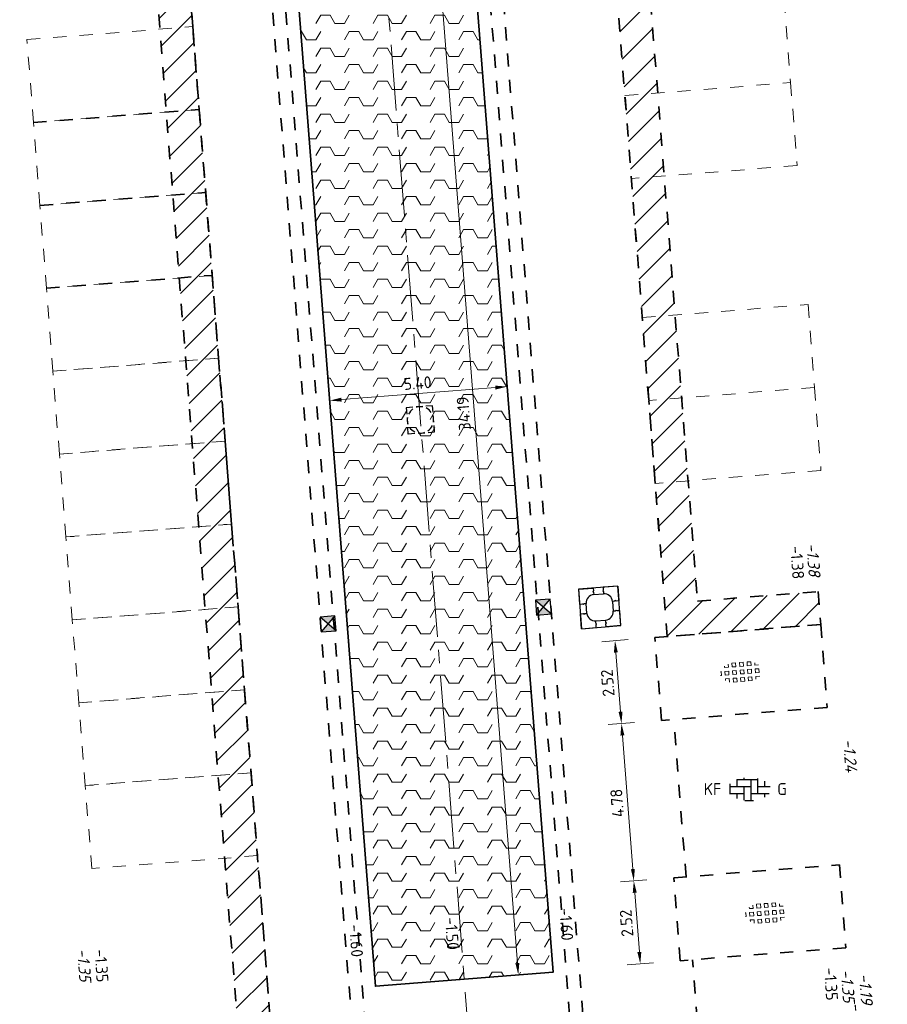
# Model space of a CAD drawing. Header units: metres. Extents: x 97990 to 98409, y 436026 to 436301.
# Tile 9 of 55: x 98068 to 98094, y 436181 to 436211. Entities that reach past the tile are written whole.
import ezdxf
from ezdxf.enums import TextEntityAlignment as Align

# ---------------------------------------------------------------- set-up
doc = ezdxf.new("R2010")
doc.units = ezdxf.units.M
doc.linetypes.add('AM-AS-SO', pattern=[16, 10, -2, 2, -2])
doc.linetypes.add('ZZ-HIDDEN-SO', pattern=[4, 2, -2])
for name, color, linetype, lineweight in [('B-RO-OG-BEBOUWING-V', 254, 'Continuous', 18), ('B-WE-VH-MATERIAALGRENS-G', 252, 'ZZ-HIDDEN-SO', 18), ('B-WE-VH-NAP-T18-200', 252, 'Continuous', 18), ('B-WE-VH-OPENVERHARDING_TEGEL_GRAS-S-200', 70, 'Continuous', 18), ('N-OI-RI-ITR-M-200', 7, 'Continuous', 18), ('N-WA-VH-MATERIAALGRENS-G', 7, 'ZZ-HIDDEN-SO', 35), ('N-WE-AM-AS_WEG-G', 10, 'AM-AS-SO', 18), ('N-WE-RI-HWA_KOLK-S-200', 150, 'Continuous', 25), ('N-WE-RI-HWA_PUTRAND-S-200', 150, 'Continuous', 25), ('N-WE-VH-FUNDERING-A-200', 252, 'Continuous', 18), ('N-WE-VH-FUNDERING-G', 7, 'Continuous', 35), ('N-WE-VH-KANTOPSLUITING_ELEMENT_BOOMKRANS-S', 40, 'Continuous', 25), ('N-WE-VH-M-200', 7, 'Continuous', 18), ('N-WE-VH-MATERIAALGRENS-G', 7, 'ZZ-HIDDEN-SO', 35), ('N-WE-VH-NAP-T18-200', 4, 'Continuous', 18), ('N-WE-VH-OPENVERHARDING_BETONSTRAATSTEEN-S-200', 90, 'Continuous', 25)]:
    doc.layers.add(name, color=color, linetype=linetype, lineweight=lineweight)
doc.styles.add('NLCS-ISO', font='NLCS-ISO.ttf')
doc.styles.add('NLCS-ISO-M200-T18', font='NLCS-ISO.ttf', dxfattribs={"height": 0.36})
doc.styles.add('NLCS-ISO-M200-T18_CURSIEF', font='NLCS-ISO.ttf', dxfattribs={"oblique": 15, "height": 0.36})
doc.dimstyles.new('NLCS-M200-T18-PIJL_L2_H0', dxfattribs={"dimscale": 0.2, "dimtxt": 2.5, "dimasz": 1.8, "dimexe": 2, "dimexo": 2, "dimgap": 0.7, "dimtad": 1, "dimzin": 0, "dimdsep": 46, "dimtxsty": 'NLCS-ISO-M200-T18', "dimcen": 0, "dimdle": 2, "dimclrd": 256, "dimclre": 256, "dimclrt": 1, "dimadec": 0, "dimazin": 0, "dimtfac": 1, "dimtdec": 3, "dimtofl": 0, "dimtmove": 0, "dimatfit": 3, "dimfxl": 2, "dimfxlon": 1, "dimtfillclr": 256, "dimtolj": 1, "dimtzin": 0, "dimlwd": -1, "dimlwe": -1, "dimarcsym": 0})
doc.dimstyles.new('NLCS-M200-T18-PIJL_L2_H2', dxfattribs={"dimscale": 0.2, "dimtxt": 2.5, "dimasz": 1.8, "dimexe": 2, "dimexo": 2, "dimgap": 0.7, "dimtad": 1, "dimzin": 0, "dimdsep": 46, "dimtxsty": 'NLCS-ISO-M200-T18', "dimcen": 0, "dimdle": 2, "dimclrd": 256, "dimclre": 256, "dimclrt": 1, "dimazin": 0, "dimtfac": 1, "dimtdec": 3, "dimtofl": 0, "dimtmove": 0, "dimatfit": 3, "dimfxl": 2, "dimfxlon": 1, "dimtfillclr": 256, "dimtolj": 1, "dimtzin": 0, "dimlwd": -1, "dimlwe": -1, "dimarcsym": 0})

# ---------------------------------------------------------------- blocks, each defined once
blk = doc.blocks.new('SVH-BOOMKRANSBAND_1200X1200_180 200')
for p, q in [((-0.6, 0.6), (-0.6, 0.15)), ((-0.6, 0.6), (-0.15, 0.6)), ((0.6, 0.6), (0.15, 0.6)), ((0.6, 0.6), (0.6, 0.15)), ((-0.15, 0.4), (0.15, 0.4)), ((-0.4, -0.15), (-0.4, 0.15)), ((0.4, 0.15), (0.4, -0.15)), ((-0.6, -0.6), (-0.6, -0.15)), ((0.6, -0.6), (0.6, -0.15)), ((-0.15, -0.4), (0.15, -0.4)), ((-0.6, -0.6), (-0.15, -0.6)), ((0.6, -0.6), (0.15, -0.6))]:
    blk.add_line(p, q)
at = {"flags": 128}
blk.add_lwpolyline([(0.6, 0.6), (-0.6, 0.6), (-0.6, -0.6), (0.6, -0.6)], close=True, dxfattribs=at)
for points in [[(-0.15, 0.6), (-0.15, 0.517), (-0.165, 0.491), (-0.15, 0.464), (-0.15, 0.4)], [(0.15, 0.6), (0.15, 0.517), (0.135, 0.491), (0.15, 0.464), (0.15, 0.4)], [(-0.6, 0.15), (-0.517, 0.15), (-0.491, 0.135), (-0.464, 0.15), (-0.4, 0.15)], [(0.6, 0.15), (0.517, 0.15), (0.491, 0.165), (0.464, 0.15), (0.4, 0.15)], [(-0.6, -0.15), (-0.517, -0.15), (-0.491, -0.165), (-0.464, -0.15), (-0.4, -0.15)], [(0.6, -0.15), (0.517, -0.15), (0.491, -0.135), (0.464, -0.15), (0.4, -0.15)], [(-0.15, -0.6), (-0.15, -0.517), (-0.135, -0.491), (-0.15, -0.464), (-0.15, -0.4)], [(0.15, -0.6), (0.15, -0.517), (0.165, -0.491), (0.15, -0.464), (0.15, -0.4)]]:
    blk.add_lwpolyline(points, dxfattribs=at)
for centre, start, end in [((-0.15, 0.15), 90, 180), ((0.15, 0.15), 360, 90), ((-0.15, -0.15), 180, 270), ((0.15, -0.15), 270, 360)]:
    blk.add_arc(centre, 0.25, start, end)
blk = doc.blocks.new('SRI-PUT_PUTRAND_OPHOOGTEBRENGEN-SO')
at = {"lineweight": -3}
for points in [[(-1.01, 1.99), (-2.01, 1.99), (-2.01, 0.99)], [(0.49, 1.99), (-0.51, 1.99)], [(1.99, 0.99), (1.99, 1.99), (0.99, 1.99)], [(-2.01, 0.49), (-2.01, -0.51)], [(1.99, -0.51), (1.99, 0.49)], [(0.99, -2.01), (1.99, -2.01), (1.99, -1.01)], [(-0.51, -2.01), (0.49, -2.01)]]:
    blk.add_lwpolyline(points, dxfattribs=at)
blk.add_lwpolyline([(-1.01, -2.01), (-2.01, -2.01), (-2.01, -1.01)])
for start, end in [(120.0024, 150.0024), (74.9976, 104.9976), (29.9976, 59.9976), (165.0024, 195.0024), (344.9976, 14.9976), (210.0024, 240.0024), (299.9976, 329.9976), (255.0024, 285.0024)]:
    blk.add_arc((-0.01, -0.01), 2, start, end, dxfattribs=at)
blk = doc.blocks.new('SVH-GRASTEGEL_01_KL-SO')
for p, q in [((-3.12, 0.31), (-3.02, 0.31)), ((-3.02, -0.27), (-3.02, 0.31)), ((-2.44, 0.88), (-2.44, 1.09)), ((-2.44, 0.88), (-1.87, 0.88)), ((-2.44, 0.31), (-1.87, 0.31)), ((-2.44, -0.27), (-2.44, 0.31)), ((-1.87, 0.88), (-1.87, 1.38)), ((-1.87, -0.27), (-1.87, 0.31)), ((-1.29, 1.46), (-0.72, 1.46)), ((-1.29, 0.88), (-1.29, 1.46)), ((-1.29, 0.88), (-0.72, 0.88)), ((-1.29, 0.31), (-0.72, 0.31)), ((-1.29, -0.27), (-1.29, 0.31)), ((-0.72, 0.88), (-0.72, 1.46)), ((-0.72, -0.27), (-0.72, 0.31)), ((-0.14, 1.46), (0.43, 1.46)), ((-0.14, 0.88), (-0.14, 1.46)), ((-0.14, 0.88), (0.43, 0.88)), ((-0.14, 0.31), (0.43, 0.31)), ((-0.14, -0.27), (-0.14, 0.31)), ((0.43, 0.88), (0.43, 1.46)), ((0.43, -0.27), (0.43, 0.31)), ((1.01, 1.46), (1.58, 1.46)), ((1.01, 0.88), (1.01, 1.46)), ((1.01, 0.88), (1.58, 0.88)), ((1.01, 0.31), (1.58, 0.31)), ((1.01, -0.27), (1.01, 0.31)), ((1.58, 0.88), (1.58, 1.46)), ((1.58, -0.27), (1.58, 0.31)), ((2.16, 0.88), (2.16, 1.26)), ((2.16, 0.88), (2.72, 0.88)), ((2.16, 0.31), (2.73, 0.31)), ((2.16, -0.27), (2.16, 0.31)), ((2.73, -0.27), (2.73, 0.31)), ((-3.14, -0.27), (-3.02, -0.27)), ((-2.44, -0.27), (-1.87, -0.27)), ((-2.44, -0.84), (-1.87, -0.84)), ((-2.44, -1.09), (-2.44, -0.84)), ((-1.87, -1.38), (-1.87, -0.84)), ((-1.29, -0.27), (-0.72, -0.27)), ((-1.29, -0.84), (-0.72, -0.84)), ((-1.29, -1.42), (-1.29, -0.84)), ((-1.29, -1.42), (-0.72, -1.42)), ((-0.72, -1.42), (-0.72, -0.84)), ((-0.14, -0.27), (0.43, -0.27)), ((-0.14, -0.84), (0.43, -0.84)), ((-0.14, -1.42), (-0.14, -0.84)), ((-0.14, -1.42), (0.43, -1.42)), ((0.43, -1.42), (0.43, -0.84)), ((1.01, -0.27), (1.58, -0.27)), ((1.01, -0.84), (1.58, -0.84)), ((1.01, -1.42), (1.01, -0.84)), ((1.01, -1.42), (1.58, -1.42)), ((1.58, -1.42), (1.58, -0.84)), ((2.16, -0.27), (2.73, -0.27)), ((2.16, -0.84), (2.73, -0.84)), ((2.16, -1.26), (2.16, -0.84)), ((2.73, -0.87), (2.73, -0.84))]:
    blk.add_line(p, q)
at = {"style": 'NLCS-ISO'}
blk.add_attdef('FORMAAT', text='', height=1.8, dxfattribs=at).set_placement((-4.39, 0.02), align=Align.MIDDLE_RIGHT)
blk.add_attdef('KLEUR', text='', height=1.8, dxfattribs=at).set_placement((4.11, 0.02), align=Align.MIDDLE_LEFT)
at = {"style": 'NLCS-ISO', "flags": 1}
blk.add_attdef('FUNCTIE', text='', height=1.8, dxfattribs=at).set_placement((-0.14, -2.73), align=Align.TOP_CENTER)
blk = doc.blocks.new('SVH-BSS_KEIFORMAAT_ELLEBOOG_KL-SO')
for p, q in [((-0.82, 1.69), (-0.82, 1.44)), ((1.28, 1.61), (1.28, -0.66)), ((-2.92, 0.77), (-2.92, -0.66)), ((-2.92, 0.39), (0.23, 0.39)), ((-1.87, 1.43), (-1.87, 0.39)), ((-1.86, 1.44), (1.28, 1.44)), ((-0.82, 0.39), (-0.82, -1.69)), ((0.23, 1.44), (0.23, -1.71)), ((1.28, 0.39), (3.17, 0.39)), ((2.33, 1.22), (2.33, 0.39)), ((-3.01, -0.66), (-0.82, -0.66)), ((-1.87, -0.66), (-1.87, -1.43)), ((0.23, -0.66), (3.01, -0.66)), ((2.33, -0.66), (2.33, -1.22)), ((-0.65, -1.71), (0.65, -1.71))]:
    blk.add_line(p, q)
at = {"style": 'NLCS-ISO'}
blk.add_attdef('FORMAAT', text='', height=1.8, dxfattribs=at).set_placement((-4.25, 0), align=Align.MIDDLE_RIGHT)
blk.add_attdef('KLEUR', text='', height=1.8, dxfattribs=at).set_placement((4.25, 0), align=Align.MIDDLE_LEFT)
at = {"style": 'NLCS-ISO', "flags": 1}
blk.add_attdef('FUNCTIE', text='', height=1.8, dxfattribs=at).set_placement((0, -2.75), align=Align.TOP_CENTER)
blk = doc.blocks.new('SRI-KOLK_STRAAT_01-SO')
h = blk.add_hatch(color=256)
h.dxf.hatch_style = 1
h.paths.add_polyline_path([(0, 1.125), (-1.125, 2.25), (-1.125, 0)])
h.paths.add_polyline_path([(1.125, 2.25), (0, 1.125), (1.125, 0)])
for p, q in [((-1.125, 0), (1.125, 2.25)), ((1.125, 0), (-1.125, 2.25))]:
    blk.add_line(p, q)
blk.add_lwpolyline([(-1.125, 0), (1.125, 0), (1.125, 2.25), (-1.125, 2.25)], close=True)
blk = doc.blocks.new('*D69')
at = {"layer": 'Defpoints', "color": 0, "ltscale": 0.2, "transparency": 16777216}
for p in [(98071.24, 436251.211), (98071.278, 436250.72), (98082.647, 436124.478)]:
    blk.add_point(p, dxfattribs=at)
at = {"layer": 'N-WE-VH-M-200', "ltscale": 0.2, "transparency": 16777216}
for p, q in [((98072.736, 436250.927), (98072.674, 436251.725)), ((98071.247, 436251.119), (98071.209, 436251.61)), ((98072.346, 436251.298), (98071.599, 436251.239))]:
    blk.add_line(p, q, dxfattribs=at)
for points in [[(98071.594, 436251.299), (98071.603, 436251.179), (98071.24, 436251.211)], [(98072.341, 436251.357), (98072.351, 436251.238), (98072.705, 436251.326)]]:
    blk.add_solid(points, dxfattribs=at)
at = {"layer": 'N-WE-VH-M-200', "color": 1, "ltscale": 0.2, "transparency": 16777216, "insert": (98071.947, 436251.587), "char_height": 0.36, "attachment_point": 5, "rotation": 4.4817, "style": 'NLCS-ISO-M200-T18'}
blk.add_mtext('\\A1;1.47', dxfattribs=at)
blk = doc.blocks.new('*D239')
at = {"layer": 'Defpoints', "color": 0, "ltscale": 0.2, "transparency": 16777216}
for p in [(98086.771, 436185.216), (98087.981, 436185.311), (98088.178, 436182.799)]:
    blk.add_point(p, dxfattribs=at)
at = {"layer": 'N-WE-VH-M-200', "ltscale": 0.2, "transparency": 16777216}
for p, q in [((98087.169, 436185.247), (98086.372, 436185.185)), ((98086.939, 436183.063), (98086.799, 436184.857)), ((98087.366, 436182.735), (98086.569, 436182.673))]:
    blk.add_line(p, q, dxfattribs=at)
for points in [[(98086.739, 436184.853), (98086.859, 436184.862), (98086.771, 436185.216)], [(98086.88, 436183.058), (98086.999, 436183.067), (98086.968, 436182.704)]]:
    blk.add_solid(points, dxfattribs=at)
at = {"layer": 'N-WE-VH-M-200', "color": 1, "ltscale": 0.2, "transparency": 16777216, "insert": (98086.55, 436183.935), "char_height": 0.36, "attachment_point": 5, "rotation": 94.4817, "style": 'NLCS-ISO-M200-T18'}
blk.add_mtext('\\A1;2.52', dxfattribs=at)
blk = doc.blocks.new('*D240')
at = {"layer": 'Defpoints', "color": 0, "ltscale": 0.2, "transparency": 16777216}
for p in [(98086.397, 436189.985), (98087.609, 436190.08), (98087.981, 436185.311)]:
    blk.add_point(p, dxfattribs=at)
at = {"layer": 'N-WE-VH-M-200', "ltscale": 0.2, "transparency": 16777216}
for p, q in [((98086.796, 436190.016), (98085.998, 436189.954)), ((98086.742, 436185.575), (98086.425, 436189.626)), ((98087.169, 436185.247), (98086.372, 436185.185))]:
    blk.add_line(p, q, dxfattribs=at)
for points in [[(98086.365, 436189.621), (98086.485, 436189.631), (98086.397, 436189.985)], [(98086.683, 436185.57), (98086.802, 436185.58), (98086.771, 436185.216)]]:
    blk.add_solid(points, dxfattribs=at)
at = {"layer": 'N-WE-VH-M-200', "color": 1, "ltscale": 0.2, "transparency": 16777216, "insert": (98086.265, 436187.576), "char_height": 0.36, "attachment_point": 5, "rotation": 94.4817, "style": 'NLCS-ISO-M200-T18'}
blk.add_mtext('\\A1;4.78', dxfattribs=at)
blk = doc.blocks.new('*D241')
at = {"layer": 'Defpoints', "color": 0, "ltscale": 0.2, "transparency": 16777216}
for p in [(98086.2, 436192.497), (98087.412, 436192.592), (98087.609, 436190.08)]:
    blk.add_point(p, dxfattribs=at)
at = {"layer": 'N-WE-VH-M-200', "ltscale": 0.2, "transparency": 16777216}
for p, q in [((98086.599, 436192.529), (98085.801, 436192.466)), ((98086.369, 436190.344), (98086.228, 436192.138)), ((98086.796, 436190.016), (98085.998, 436189.954))]:
    blk.add_line(p, q, dxfattribs=at)
for points in [[(98086.168, 436192.134), (98086.288, 436192.143), (98086.2, 436192.497)], [(98086.309, 436190.339), (98086.429, 436190.349), (98086.397, 436189.985)]]:
    blk.add_solid(points, dxfattribs=at)
at = {"layer": 'N-WE-VH-M-200', "color": 1, "ltscale": 0.2, "transparency": 16777216, "insert": (98085.979, 436191.216), "char_height": 0.36, "attachment_point": 5, "rotation": 94.4817, "style": 'NLCS-ISO-M200-T18'}
blk.add_mtext('\\A1;2.52', dxfattribs=at)
blk = doc.blocks.new('*D256')
at = {"layer": 'Defpoints', "color": 0, "ltscale": 0.2, "transparency": 16777216}
for p in [(98081.651, 436216.534), (98076.268, 436216.112), (98082.932, 436200.196)]:
    blk.add_point(p, dxfattribs=at)
at = {"layer": 'N-OI-RI-ITR-M-200', "ltscale": 0.2, "transparency": 16777216}
for p, q in [((98082.9, 436200.594), (98082.963, 436199.797)), ((98077.517, 436200.172), (98077.579, 436199.375)), ((98077.907, 436199.802), (98082.573, 436200.167))]:
    blk.add_line(p, q, dxfattribs=at)
for points in [[(98082.568, 436200.227), (98082.577, 436200.108), (98082.932, 436200.196)], [(98077.902, 436199.862), (98077.912, 436199.742), (98077.548, 436199.774)]]:
    blk.add_solid(points, dxfattribs=at)
at = {"layer": 'N-OI-RI-ITR-M-200', "color": 1, "ltscale": 0.2, "transparency": 16777216, "insert": (98080.215, 436200.304), "char_height": 0.36, "attachment_point": 5, "rotation": 4.4817, "style": 'NLCS-ISO-M200-T18'}
blk.add_mtext('\\A1;5.40', dxfattribs=at)
blk = doc.blocks.new('*D257')
at = {"layer": 'Defpoints', "color": 0, "ltscale": 0.2, "transparency": 16777216}
for p in [(98081.651, 436216.534), (98083.269, 436182.366), (98084.323, 436182.448)]:
    blk.add_point(p, dxfattribs=at)
at = {"layer": 'N-OI-RI-ITR-M-200', "ltscale": 0.2, "transparency": 16777216}
for p, q in [((98080.996, 436216.483), (98080.198, 436216.421)), ((98080.625, 436216.093), (98083.241, 436182.725)), ((98083.668, 436182.397), (98082.87, 436182.334))]:
    blk.add_line(p, q, dxfattribs=at)
for points in [[(98080.565, 436216.088), (98080.685, 436216.098), (98080.597, 436216.452)], [(98083.181, 436182.72), (98083.301, 436182.729), (98083.269, 436182.366)]]:
    blk.add_solid(points, dxfattribs=at)
at = {"layer": 'N-OI-RI-ITR-M-200', "color": 1, "ltscale": 0.2, "transparency": 16777216, "insert": (98081.614, 436199.384), "char_height": 0.36, "attachment_point": 5, "rotation": 94.4817, "style": 'NLCS-ISO-M200-T18'}
blk.add_mtext('\\A1;34.19', dxfattribs=at)

msp = doc.modelspace()

# ---------------------------------------------------------------- hatches: boundary and pattern name
at = {"layer": 'B-RO-OG-BEBOUWING-V', "ltscale": 0.2, "transparency": 33554687}
h = msp.add_hatch(dxfattribs=at)
h.set_pattern_fill('ANSI31', color=252, scale=0.2)
h.paths.add_polyline_path([(98082.668, 436257.912), (98083.665, 436257.99), (98083.937, 436254.507), (98083.438, 436254.468), (98084.07, 436246.412), (98084.57, 436246.451), (98084.903, 436242.184), (98088.703, 436193.697), (98092.358, 436193.983), (98092.437, 436192.986), (98087.785, 436192.621), (98083.906, 436242.106), (98083.651, 436245.377), (98083.151, 436245.338), (98082.363, 436255.387), (98082.862, 436255.426)])
h = msp.add_hatch(dxfattribs=at)
h.set_pattern_fill('ANSI31', color=252, scale=0.2)
h.paths.add_polyline_path([(98079.249, 436130.346), (98078.105, 436144.921), (98077.572, 436144.88), (98071.31, 436224.99), (98068.23, 436224.75), (98068.152, 436225.747), (98072.229, 436226.065), (98078.491, 436145.955), (98079.024, 436145.996), (98080.246, 436130.424)])
edge = h.paths.add_edge_path()
edge.add_line((98094.394, 436166.593), (98094.353, 436167.094))
edge.add_line((98094.353, 436167.094), (98094.457, 436167.106))
edge.add_line((98094.457, 436167.106), (98094.418, 436167.6))
edge.add_line((98094.418, 436167.6), (98090.773, 436167.316))
edge.add_line((98090.773, 436167.316), (98090.85, 436166.319))
edge.add_line((98090.85, 436166.319), (98094.394, 436166.595))
at = {"layer": 'N-WE-VH-FUNDERING-A-200'}
h = msp.add_hatch(dxfattribs=at)
h.set_pattern_fill('AVH-FUNDERING_OVERIG-SO', color=252, scale=0.2, pattern_type=2)
h.set_pattern_definition([(0, (98080.30917, 436213.7036), (1.299038, 0.25), [0.288676, -1.443376]), (60, (98080.59785, 436214.2036), (-4e-07, 0.4999994), [0.288676, -1.443376]), (120, (98080.30917, 436213.7036), (-0.866026, 0.5000005), [0.288676, -1.443376])])
h.paths.add_polyline_path([(98076.268, 436216.112), (98078.939, 436182.026), (98084.323, 436182.448), (98081.651, 436216.534)])

# ---------------------------------------------------------------- linework, layer by layer
at = {"layer": 'B-WE-VH-MATERIAALGRENS-G', "ltscale": 0.2}
for p, q in [((98091.328, 436211.921), (98091.525, 436209.409)), ((98068.374, 436210.714), (98073.399, 436211.106)), ((98068.57, 436208.201), (98068.374, 436210.714)), ((98086.501, 436209.015), (98091.525, 436209.409)), ((98091.525, 436209.409), (98091.722, 436206.896)), ((98073.595, 436208.594), (98068.57, 436208.201)), ((98068.767, 436205.689), (98068.57, 436208.201)), ((98091.722, 436206.896), (98086.698, 436206.502)), ((98073.791, 436206.082), (98068.767, 436205.689)), ((98068.963, 436203.177), (98068.767, 436205.689)), ((98073.988, 436203.569), (98068.963, 436203.177)), ((98069.159, 436200.664), (98068.963, 436203.177)), ((98087.028, 436202.289), (98092.053, 436202.682)), ((98092.053, 436202.682), (98092.249, 436200.17)), ((98069.159, 436200.664), (98074.184, 436201.057)), ((98074.184, 436201.057), (98069.159, 436200.664)), ((98069.356, 436198.152), (98069.159, 436200.664)), ((98092.249, 436200.17), (98087.225, 436199.776)), ((98092.249, 436200.17), (98092.446, 436197.658)), ((98069.356, 436198.152), (98074.38, 436198.545)), ((98074.38, 436198.545), (98069.356, 436198.152)), ((98069.552, 436195.64), (98069.356, 436198.152)), ((98092.446, 436197.658), (98087.422, 436197.264)), ((98069.552, 436195.64), (98074.577, 436196.032)), ((98074.577, 436196.032), (98069.552, 436195.64)), ((98069.748, 436193.127), (98069.552, 436195.64)), ((98069.748, 436193.127), (98074.773, 436193.52)), ((98074.773, 436193.52), (98069.748, 436193.127)), ((98069.945, 436190.615), (98069.748, 436193.127)), ((98069.945, 436190.615), (98074.97, 436191.008)), ((98074.97, 436191.008), (98069.945, 436190.615)), ((98070.141, 436188.103), (98069.945, 436190.615)), ((98070.141, 436188.103), (98075.166, 436188.495)), ((98075.166, 436188.495), (98070.141, 436188.103)), ((98070.338, 436185.59), (98070.141, 436188.103)), ((98075.362, 436185.983), (98070.338, 436185.59))]:
    msp.add_line(p, q, dxfattribs=at)
at = {"layer": 'N-WA-VH-MATERIAALGRENS-G', "ltscale": 0.2}
for p, q in [((98088.663, 436137.316), (98079.192, 436258.142)), ((98087.786, 436192.622), (98083.651, 436245.377)), ((98073.399, 436211.106), (98073.595, 436208.594)), ((98068.57, 436208.201), (98073.595, 436208.594)), ((98073.595, 436208.594), (98073.791, 436206.082)), ((98068.767, 436205.689), (98073.791, 436206.082)), ((98073.791, 436206.082), (98073.988, 436203.569)), ((98068.963, 436203.177), (98073.988, 436203.569)), ((98073.988, 436203.569), (98074.184, 436201.057)), ((98074.184, 436201.057), (98074.38, 436198.545)), ((98087.422, 436197.264), (98087.225, 436199.776)), ((98074.38, 436198.545), (98074.577, 436196.032)), ((98074.577, 436196.032), (98074.773, 436193.52)), ((98074.773, 436193.52), (98074.97, 436191.008)), ((98074.97, 436191.008), (98075.166, 436188.495)), ((98088.356, 436185.34), (98087.983, 436190.109)), ((98075.166, 436188.495), (98075.362, 436185.983)), ((98089.009, 436177.015), (98088.553, 436182.828))]:
    msp.add_line(p, q, dxfattribs=at)
msp.add_lwpolyline([(98073.399, 436211.106), (98072.229, 436226.065)], dxfattribs=at)
for points in [[(98092.634, 436190.474), (98087.609, 436190.08), (98087.412, 436192.592), (98092.437, 436192.986)], [(98093.202, 436183.193), (98088.178, 436182.799), (98087.981, 436185.311), (98093.005, 436185.705)]]:
    msp.add_lwpolyline(points, close=True, dxfattribs=at)
at = {"layer": 'N-WE-AM-AS_WEG-G', "ltscale": 0.2}
msp.add_line((98088.319, 436096.907), (98074.175, 436277.363), dxfattribs=at)
at = {"layer": 'N-WE-VH-FUNDERING-G'}
msp.add_lwpolyline([(98076.268, 436216.112), (98078.939, 436182.026), (98084.323, 436182.448), (98081.651, 436216.534)], close=True, dxfattribs=at)
at = {"layer": 'N-WE-VH-MATERIAALGRENS-G', "ltscale": 0.2}
for p, q in [((98088.264, 436137.285), (98078.26, 436264.92)), ((98082.568, 436130.606), (98072.079, 436264.436)), ((98082.169, 436130.575), (98071.917, 436261.383))]:
    msp.add_line(p, q, dxfattribs=at)
for points in [[(98082.668, 436257.912), (98083.665, 436257.99), (98083.937, 436254.507), (98083.438, 436254.468), (98084.07, 436246.412), (98084.57, 436246.451), (98084.903, 436242.184), (98088.703, 436193.697), (98092.358, 436193.983), (98092.437, 436192.986), (98087.785, 436192.621), (98083.906, 436242.106), (98083.651, 436245.377), (98083.151, 436245.338), (98082.363, 436255.387), (98082.862, 436255.426)], [(98079.249, 436130.346), (98078.105, 436144.921), (98077.572, 436144.88), (98071.31, 436224.99), (98068.23, 436224.75), (98068.152, 436225.747), (98072.229, 436226.065), (98078.491, 436145.955), (98079.024, 436145.996), (98080.246, 436130.424)]]:
    msp.add_lwpolyline(points, close=True, dxfattribs=at)
msp.add_lwpolyline([(98075.803, 436180.343), (98075.362, 436185.983)], dxfattribs=at)

# ---------------------------------------------------------------- block references
at = {"layer": 'B-WE-VH-OPENVERHARDING_TEGEL_GRAS-S-200', "xscale": 0.2, "yscale": 0.2, "zscale": 0.2, "rotation": 4.469163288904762}
for p in [(98090.025, 436191.544), (98090.775, 436184.238)]:
    msp.add_blockref('SVH-GRASTEGEL_01_KL-SO', p, dxfattribs=at)
at = {"layer": 'N-WE-RI-HWA_KOLK-S-200', "xscale": 0.2, "yscale": 0.2}
for p, rotation in [((98083.808, 436193.499), 274.4816884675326), ((98077.726, 436193.023), 94.48168846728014)]:
    msp.add_blockref('SRI-KOLK_STRAAT_01-SO', p, dxfattribs=dict(at, rotation=rotation))
at = {"layer": 'N-WE-RI-HWA_PUTRAND-S-200', "xscale": 0.2, "yscale": 0.2, "zscale": 0.2, "rotation": 4.481688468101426}
msp.add_blockref('SRI-PUT_PUTRAND_OPHOOGTEBRENGEN-SO', (98080.304, 436199.191), dxfattribs=at)
at = {"layer": 'N-WE-VH-KANTOPSLUITING_ELEMENT_BOOMKRANS-S', "rotation": 4.60838054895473}
msp.add_blockref('SVH-BOOMKRANSBAND_1200X1200_180 200', (98085.736, 436193.507), dxfattribs=at)
at = {"layer": 'N-WE-VH-OPENVERHARDING_BETONSTRAATSTEEN-S-200', "xscale": 0.2, "yscale": 0.2, "zscale": 0.2}
msp.add_blockref('SVH-BSS_KEIFORMAAT_ELLEBOOG_KL-SO', (98090.27, 436188), dxfattribs=at).add_auto_attribs({'FORMAAT': 'KF', 'KLEUR': 'G'})

# ---------------------------------------------------------------- texts
at = {"layer": 'B-WE-VH-NAP-T18-200', "linetype": 'Continuous', "style": 'NLCS-ISO-M200-T18_CURSIEF', "oblique": 15}
for s, p in [('-1.38', (98091.997, 436195.438, -1.381)), ('-1.24', (98093.112, 436189.501, -1.244)), ('-1.35', (98069.888, 436183.15, -1.353)), ('-1.3', (98093.337, 436181.515, -1.299))]:
    msp.add_text(s, height=0.36, rotation=274.471, dxfattribs=at).set_placement(p)
for s, p in [('-1.35', (98093.118, 436181.52, -1.346)), ('-1.19', (98093.664, 436181.463, -1.187))]:
    msp.add_text(s, height=0.36, rotation=274.471, dxfattribs=at).set_placement(p, align=Align.RIGHT)
at = {"layer": 'N-WE-VH-NAP-T18-200', "ltscale": 0.2, "style": 'NLCS-ISO-M200-T18'}
for s, p in [('-1.38', (98091.514, 436195.356)), ('-1.60', (98084.512, 436184.385)), ('-1.50', (98081.046, 436184.104)), ('-1.60', (98078.141, 436183.886)), ('-1.35', (98070.42, 436183.13)), ('-1.35', (98092.537, 436182.578))]:
    msp.add_text(s, height=0.36, rotation=273.8617, dxfattribs=at).set_placement(p)

# ---------------------------------------------------------------- dimensions: what is measured, and where the dimension line sits
at = {"layer": 'N-OI-RI-ITR-M-200', "ltscale": 0.2}
for base, p1, p2, angle, picture, middle in [((98082.932, 436200.196), (98076.268, 436216.112), (98081.651, 436216.534), 4.4817, '*D256', (98080.215, 436200.304)), ((98083.269, 436182.366), (98081.651, 436216.534), (98084.323, 436182.448), 94.4817, '*D257', (98081.614, 436199.384))]:
    dim = msp.add_linear_dim(base=base, p1=p1, p2=p2, angle=angle, dimstyle='NLCS-M200-T18-PIJL_L2_H2', dxfattribs=at)
    dim.commit()
    dim.dimension.update_dxf_attribs({"geometry": picture, "text_midpoint": middle})
at = {"layer": 'N-WE-VH-M-200', "ltscale": 0.2}
for base, p1, p2, angle, override, picture, middle in [((98071.24, 436251.211), (98082.647, 436124.478), (98071.278, 436250.72), 4.4817, {"dimclrt": 1, "dimtmove": 1}, '*D69', (98071.947, 436251.587)), ((98086.2, 436192.497), (98087.609, 436190.08), (98087.412, 436192.592), 94.4817, {"dimtmove": 1}, '*D241', (98085.979, 436191.216)), ((98086.397, 436189.985), (98087.981, 436185.311), (98087.609, 436190.08), 94.4817, {"dimtmove": 1}, '*D240', (98086.265, 436187.576))]:
    dim = msp.add_linear_dim(base=base, p1=p1, p2=p2, angle=angle, dimstyle='NLCS-M200-T18-PIJL_L2_H0', override=override, dxfattribs=at)
    dim.commit()
    dim.dimension.update_dxf_attribs({"geometry": picture, "text_midpoint": middle})
dim = msp.add_linear_dim(base=(98086.771, 436185.216), p1=(98088.178, 436182.799), p2=(98087.981, 436185.311), angle=94.4817, dimstyle='NLCS-M200-T18-PIJL_L2_H0', dxfattribs=at)
dim.commit()
dim.dimension.update_dxf_attribs({"geometry": '*D239', "text_midpoint": (98086.55, 436183.935)})

doc.saveas('drawing.dxf')
